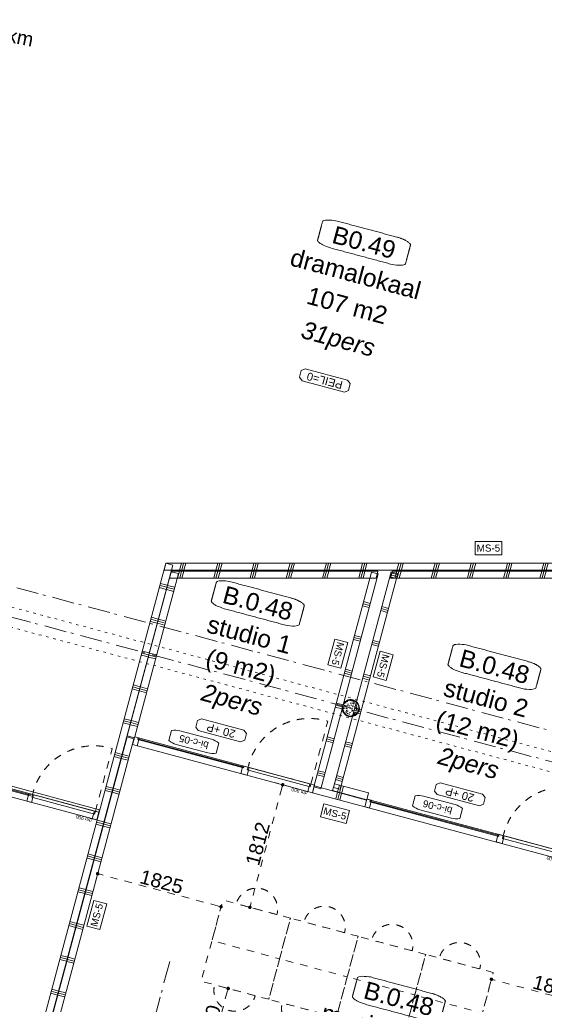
# Model space of a CAD drawing. Header units: millimetres. Extents: x -62314 to 79800, y -34032 to 28340.
# Tile 75 of 85: x 54167 to 61663, y -13817 to 247. Entities that reach past the tile are written whole.
import ezdxf
from ezdxf.enums import TextEntityAlignment as Align

# ---------------------------------------------------------------- set-up
doc = ezdxf.new("R2010")
doc.units = ezdxf.units.MM
doc.header["$LTSCALE"] = 508
doc.header["$PDMODE"] = 1
doc.header["$PDSIZE"] = -2
for name, pattern in [('Dash Style-1', [0.41664, 0.20828, -0.20836]), ('Dash Style-5', [0.20828, 0.069425, -0.138855]), ('Dash Style-6', [1.04164, 0.625, -0.20828, 0.06943, -0.13893])]:
    doc.linetypes.add(name, pattern=pattern)
doc.layers.get('0').update_dxf_attribs({"lineweight": 0})
doc.layers.get('DEFPOINTS').update_dxf_attribs({"lineweight": 0})
for name, color, linetype, lineweight in [('(00) tekening-aanzicht dorpel', 7, 'Continuous', 0), ('(00) tekening-lijn draairichting', 7, 'Dash Style-1', 0), ('(00) tekening-merk kozijn', 40, 'Continuous', 0), ('(00) tekening-stramien-algemeen', 7, 'Dash Style-6', 0), ('(00) tekst-algemeen', 8, 'Continuous', 0), ('(00) tekst-klein', 8, 'Continuous', 0), ('(00) tekst-ruimtenummer-algemeen', 8, 'Continuous', 0), ('(00) tekst-ruimtenummer-gradering', 8, 'Continuous', 0), ('(00) tekst-symbool', 8, 'Continuous', 0), ('(22) binnenwanden-X metal stud _', 92, 'Continuous', 0), ('(22) binnenwanden-X metal stud l', 92, 'Continuous', 0), ('(28) hoofddraagconstructie-bovenliggend', 1, 'Dash Style-5', 0), ('(8_) losse inventaris-(82) interieur', 1, 'Dash Style-1', 0), ('(__) constructies_materialen-q beton', 6, 'Continuous', 0), ('(__) constructies_materialen-Xh2 staalproducten', 1, 'Continuous', 0), ('None', 7, 'Continuous', 0)]:
    doc.layers.add(name, color=color, linetype=linetype, lineweight=lineweight)
doc.styles.add('Arial', font='Arial')
doc.styles.add('Arial Italic (italic)', font='Arial Italic')
doc.styles.add('Helvetica', font='Helvetica')
doc.dimstyles.new('KE __', dxfattribs={"dimtxt": 75.447591, "dimasz": 50.074463, "dimexe": 125, "dimexo": 500, "dimgap": 25, "dimtad": 1, "dimdec": 1, "dimtxsty": 'Arial', "dimblk": 'DOT', "dimblk1": 'DOT', "dimblk2": 'DOT', "dimcen": 0, "dimdle": 100, "dimazin": 0, "dimtfac": 0.8, "dimtdec": 1, "dimtix": 1, "dimtmove": 0, "dimatfit": 0, "dimldrblk": 'DOT', "dimfxl": 150, "dimfxlon": 1, "dimfrac": 2, "dimtolj": 1, "dimarcsym": 0})
pattern_1 = [(90, (0, 0), (500, 0), []), (90, (30, 0), (500, 0), []), (90, (60, 0), (500, 0), [])]
pattern_2 = [(0, (0, 0), (3e-14, -500), []), (0, (2e-15, -30), (3e-14, -500), []), (0, (4e-15, -60), (3e-14, -500), [])]

# ---------------------------------------------------------------- blocks, each defined once
blk = doc.blocks.new('(00)-1-ruimtenummer-200')
at = {"layer": '(00) tekst-ruimtenummer-algemeen', "color": 17, "lineweight": 0, "transparency": 33554687}
blk.add_open_spline([(433, 618), (491, 618), (592, 600), (650, 570), (650, 420), (650, 271), (592, 241), (491, 223), (0, 223), (-491, 223), (-592, 241), (-650, 271), (-650, 420), (-650, 570), (-592, 600), (-491, 618), (-15, 618), (433, 618)], degree=2, knots=[0, 0, 0, 0.013296, 0.026591, 0.039887, 0.251662, 0.264958, 0.278253, 0.291549, 0.503324, 0.51662, 0.529915, 0.543211, 0.754986, 0.768281, 0.781577, 0.794873, 1, 1, 1], dxfattribs=at)
at = {"layer": 'None', "color": 2, "linetype": 'Continuous', "lineweight": 0}
blk.add_point((0, 0), dxfattribs=at)
at = {"layer": '(00) tekst-ruimtenummer-algemeen', "color": 17, "transparency": 33554687, "style": 'Arial'}
for tag, p in [('nummer', (0, 223)), ('naam', (0, -243)), ('oppervlak', (0, -710))]:
    blk.add_attdef(tag, text='', height=251, dxfattribs=at).set_placement(p, align=Align.BOTTOM_CENTER)
at = {"layer": '(00) tekst-ruimtenummer-gradering', "color": 17, "transparency": 33554687, "style": 'Arial Italic (italic)'}
blk.add_attdef('personen', text='', height=251, dxfattribs=at).set_placement((0, -876), align=Align.TOP_CENTER)
at = {"layer": 'None', "color": 0, "flags": 1}
blk.add_attdef('klasse', (-1353, -1667), '', height=251, dxfattribs=at)
blk = doc.blocks.new('00-merk kozijn')
at = {"layer": '(00) tekening-merk kozijn', "color": 2, "lineweight": 0, "transparency": 33554687, "flags": 128}
blk.add_lwpolyline([(233, 50, 0.105357), (349, 75), (350, 75), (350, 225), (349, 225, 0.105357), (233, 250), (-233, 250, 0.105357), (-349, 225), (-350, 225), (-350, 75), (-349, 75, 0.105357), (-233, 50)], format="xyb", close=True, dxfattribs=at)
at = {"layer": 'None', "color": 2, "linetype": 'Continuous', "lineweight": 0, "transparency": 33554687}
blk.add_point((0, 0), dxfattribs=at)
at = {"layer": '(00) tekening-merk kozijn', "color": 2, "transparency": 33554687, "style": 'Arial'}
blk.add_attdef('MERK', text='', height=101, dxfattribs=at).set_placement((0, 150), align=Align.MIDDLE_CENTER)
blk = doc.blocks.new('bi-c-04 plt')
at = {"layer": '(00) tekening-aanzicht dorpel', "color": 17, "lineweight": 0, "transparency": 33554687, "flags": 128}
blk.add_lwpolyline([(0, 0), (2936, 0), (2936, -150), (0, -150)], close=True, dxfattribs=at)
at = {"layer": '(00) tekening-lijn draairichting', "color": 17, "lineweight": 0, "transparency": 33554687, "flags": 128}
blk.add_lwpolyline([(52, -114), (52, -1044), (82, -1044, 0.414214), (982, -144), (982, -114)], format="xyb", close=True, dxfattribs=at)
at = {"layer": 'None', "color": 17, "lineweight": 0, "transparency": 33554687}
for p, q in [((1011, -99), (1011, -114)), ((2884, -99), (2884, -114))]:
    blk.add_line(p, q, dxfattribs=at)
at = {"layer": 'None', "color": 17, "lineweight": 0, "transparency": 33554687, "flags": 128}
for points in [[(0, 0), (2936, 0), (2936, -114), (0, -114)], [(0, 0), (67, 0), (67, -114), (0, -114)], [(52, -74), (982, -74), (982, -114), (52, -114)], [(967, 0), (1034, 0), (1034, -114), (967, -114)], [(1011, -87), (2884, -87), (2884, -99), (1011, -99)], [(2869, 0), (2936, 0), (2936, -114), (2869, -114)]]:
    blk.add_lwpolyline(points, close=True, dxfattribs=at)
at = {"layer": '(00) tekening-merk kozijn', "color": 1, "transparency": 33554687}
ref = blk.add_blockref('00-merk kozijn', (1963, -114), dxfattribs=dict(at, xscale=-1, rotation=179.999999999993))
ref.add_attrib('MERK', 'bi-c-04', dxfattribs={"color": 2, "transparency": 33554687, "height": 100.6, "rotation": 360, "style": 'Arial'}).set_placement((1963, -264), align=Align.MIDDLE_CENTER)
at = {"layer": '(00) tekst-klein', "color": 17, "insert": (67, 3), "char_height": 50.3, "attachment_point": 7, "line_spacing_factor": 0.963327, "style": 'Arial'}
blk.add_mtext('dm 900', dxfattribs=at)
blk = doc.blocks.new('MS 5 - 150mm _ 57db')
at = {"layer": '(00) tekst-symbool', "color": 17, "lineweight": 0, "transparency": 33554687, "flags": 128}
blk.add_lwpolyline([(-190, 96), (190, 96), (190, -96), (-190, -96)], close=True, dxfattribs=at)
at = {"layer": '(00) tekst-symbool', "color": 17, "transparency": 33554687, "insert": (0, 0), "char_height": 100.6, "attachment_point": 5, "line_spacing_factor": 0.836574, "style": 'Helvetica'}
blk.add_mtext('MS-5', dxfattribs=at)
blk = doc.blocks.new('Group-40-1')
at = {"layer": 'None', "color": 17, "transparency": 33554687}
for p, rotation in [((60950, 19771), 15.00000000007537), ((59262, 17757), 270.0000000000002), ((59932, 17757), 270.0000000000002), ((56902, 13260), 90.00000000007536)]:
    blk.add_blockref('MS 5 - 150mm _ 57db', p, dxfattribs=dict(at, rotation=rotation))
blk.add_blockref('MS 5 - 150mm _ 57db', (59814, 15540), dxfattribs=at)
blk = doc.blocks.new('00 peil_pg_200')
at = {"layer": 'None', "color": 17, "lineweight": 0, "transparency": 33554687, "flags": 128}
blk.add_lwpolyline([(-313, 84), (-362, 46), (-362, -54), (-313, -91), (313, -91), (363, -54), (363, 46), (313, 84)], close=True, dxfattribs=at)
at = {"layer": 'None', "color": 17, "style": 'Arial'}
blk.add_attdef('peil', text='', height=113, dxfattribs=at).set_placement((0, 0), align=Align.MIDDLE_CENTER)
at = {"layer": 'None', "color": 0, "flags": 1}
blk.add_attdef('opmerking', (-362, -295), '', height=113, dxfattribs=at)
blk = doc.blocks.new('kolom 244.5x6.3-staal-beton')
at = {"layer": '(__) constructies_materialen-q beton', "linetype": 'Continuous', "lineweight": 0, "transparency": 33554687}
h = blk.add_hatch(dxfattribs=at)
h.set_pattern_fill('(__)q beton gewapend fijn 1_5', color=253, style=0, pattern_type=2)
h.set_pattern_definition([(95, (0, 0), (77.05, 64.654), [10.477, -115.252])])
h.paths.add_polyline_path([(115, 0), (115, -11), (113, -23), (111, -34), (107, -44), (102, -54), (96, -64), (89, -73), (82, -82), (73, -89), (64, -96), (54, -102), (44, -107), (34, -111), (23, -113), (11, -115), (0, -116), (-11, -115), (-23, -113), (-34, -111), (-44, -107), (-54, -102), (-64, -96), (-73, -89), (-82, -82), (-89, -73), (-96, -64), (-102, -54), (-107, -44), (-111, -34), (-113, -23), (-115, -11), (-116, 0), (-115, 11), (-113, 23), (-111, 34), (-107, 44), (-102, 54), (-96, 64), (-89, 73), (-82, 82), (-73, 89), (-64, 96), (-54, 102), (-44, 107), (-34, 111), (-23, 113), (-11, 115), (0, 115), (11, 115), (23, 113), (34, 111), (44, 107), (54, 102), (64, 96), (73, 89), (82, 82), (89, 73), (96, 64), (102, 54), (107, 44), (111, 34), (113, 23), (115, 11)])
h = blk.add_hatch(dxfattribs=at)
h.set_pattern_fill('(__)q beton gewapend fijn 1_5-1', color=8, style=0, pattern_type=2)
h.set_pattern_definition([(40, (0, 0), (-88.01, 60.6), [8.382, -92.202]), (145.45, (6.42, 5.39), (-10.957, 125.25), [8.905, -97.95]), (91.184, (-19.76, 19.76), (121.776, 89.074), [15.716, -172.88]), (141.636, (-9.61, 27.18), (-3.9, 188.55), [13.36, -146.924]), (36.18, (-19.76, 19.76), (-3.9, 188.55), [12.57, -138.3]), (66, (-4.94, 24.696), (98.736, 19.192), [10.477, -115.252]), (11, (-4.94, 24.7), (-47.597, 95.67), [8.382, -92.202]), (116.45, (3.29, 26.295), (51.14, 114.86), [8.905, -97.95]), (82.5, (0, 0), (-31.683, 34.085), [0.01, -277.224]), (82.5, (302.015, 2294.028), (-31.683, 34.0854), [0.011, -277.2237]), (82.5, (302.05, 2294.305), (-31.683, 34.0854), [0.011, -277.2237]), (82.5, (612.402, 4651.658), (-31.683, 34.08538), [0.011, -277.2237]), (82.5, (612.44, 4651.935), (-31.683, 34.08538), [0.011, -277.2237]), (52.5, (0, 0), (-12.974, 64.948), [0.01, -177.618]), (52.5, (825.335, 1075.597), (-12.9744, 64.9479), [0.011, -177.6175]), (52.5, (825.505, 1075.82), (-12.9744, 64.9479), [0.011, -177.6175]), (52.5, (2201.67, 2869.27), (-12.97435, 64.94785), [0.011, -177.6175]), (52.5, (2201.84, 2869.493), (-12.97435, 64.94785), [0.011, -177.6175]), (12.5, (-22.03, -22.03), (54.96, 50.5044), [0.01, -288.47]), (12.5, (844.31, 170.034), (54.9603, 50.5044), [0.011, -288.4695]), (12.5, (844.584, 170.095), (54.9603, 50.5044), [0.011, -288.4695]), (12.5, (3546.987, 769.203), (54.96032, 50.5044), [0.011, -288.4695]), (12.5, (3547.26, 769.264), (54.96032, 50.5044), [0.011, -288.4695]), (2.5, (-31.91, -31.91), (47.72, 67.497), [0.01, -220.436]), (2.5, (1120.5, 18.41), (47.72, 67.4973), [0.011, -220.436]), (2.5, (1120.78, 18.42), (47.72, 67.4973), [0.011, -220.436]), (2.5, (2957.37, 98.61), (47.7201, 67.4973), [0.011, -220.4356]), (2.5, (2957.65, 98.62), (47.7201, 67.4973), [0.011, -220.4356])])
h.paths.add_polyline_path([(115, 0), (115, -11), (113, -23), (111, -34), (107, -44), (102, -54), (96, -64), (89, -73), (82, -82), (73, -89), (64, -96), (54, -102), (44, -107), (34, -111), (23, -113), (11, -115), (0, -116), (-11, -115), (-23, -113), (-34, -111), (-44, -107), (-54, -102), (-64, -96), (-73, -89), (-82, -82), (-89, -73), (-96, -64), (-102, -54), (-107, -44), (-111, -34), (-113, -23), (-115, -11), (-116, 0), (-115, 11), (-113, 23), (-111, 34), (-107, 44), (-102, 54), (-96, 64), (-89, 73), (-82, 82), (-73, 89), (-64, 96), (-54, 102), (-44, 107), (-34, 111), (-23, 113), (-11, 115), (0, 115), (11, 115), (23, 113), (34, 111), (44, 107), (54, 102), (64, 96), (73, 89), (82, 82), (89, 73), (96, 64), (102, 54), (107, 44), (111, 34), (113, 23), (115, 11)])
at = {"layer": '(__) constructies_materialen-q beton', "color": 5, "lineweight": 0, "transparency": 33554687, "flags": 128}
blk.add_lwpolyline([(115, 0), (115, -11), (113, -23), (111, -34), (107, -44), (102, -54), (96, -64), (89, -73), (82, -82), (73, -89), (64, -96), (54, -102), (44, -107), (34, -111), (23, -113), (11, -115), (0, -116), (-11, -115), (-23, -113), (-34, -111), (-44, -107), (-54, -102), (-64, -96), (-73, -89), (-82, -82), (-89, -73), (-96, -64), (-102, -54), (-107, -44), (-111, -34), (-113, -23), (-115, -11), (-116, 0), (-115, 11), (-113, 23), (-111, 34), (-107, 44), (-102, 54), (-96, 64), (-89, 73), (-82, 82), (-73, 89), (-64, 96), (-54, 102), (-44, 107), (-34, 111), (-23, 113), (-11, 115), (0, 115), (11, 115), (23, 113), (34, 111), (44, 107), (54, 102), (64, 96), (73, 89), (82, 82), (89, 73), (96, 64), (102, 54), (107, 44), (111, 34), (113, 23), (115, 11)], close=True, dxfattribs=at)
at = {"layer": '(__) constructies_materialen-Xh2 staalproducten', "color": 3, "lineweight": 0, "transparency": 33554687, "flags": 128}
for points in [[(-123, 0, -0.414214), (0, 122, -0.414214), (122, 0, -0.414214), (0, -123, -0.414214)], [(-116, 0, -0.414214), (0, 115, -0.414214), (115, 0, -0.414214), (0, -116, -0.414214)]]:
    blk.add_lwpolyline(points, format="xyb", close=True, dxfattribs=at)
at = {"layer": 'None', "color": 2, "linetype": 'Continuous', "lineweight": 0, "transparency": 33554687}
blk.add_point((0, 0), dxfattribs=at)
blk = doc.blocks.new('blok b-v0-gevel_constructie')
at = {"layer": '(28) hoofddraagconstructie-bovenliggend', "color": 2, "lineweight": 0, "transparency": 33554687, "flags": 128}
blk.add_lwpolyline([(6476.49, 17194.48), (20135.49, 17194.48), (20135.49, 16914.48), (6476.49, 16914.48)], close=True, dxfattribs=at)
at = {"layer": 'None', "color": 17, "transparency": 33554687}
blk.add_blockref('kolom 244.5x6.3-staal-beton', (12162.33, 17054.48), dxfattribs=at)
blk = doc.blocks.new('_Dot')
at = {"color": 0, "linetype": 'ByBlock', "lineweight": -2}
blk.add_line((-0.5, 0), (-1, 0), dxfattribs=at)
at = {"color": 0, "linetype": 'ByBlock', "const_width": 0.5}
blk.add_lwpolyline([(-0.25, 0, 1), (0.25, 0, 1)], format="xyb", close=True, dxfattribs=at)
blk = doc.blocks.new('*D171')
at = {"layer": '(8_) losse inventaris-(82) interieur', "color": 0, "lineweight": -2, "transparency": 33554687}
for p, q in [((56761, 13983), (56761, 13708)), ((58536, 13833), (56811, 13833)), ((58586, 13433), (58586, 13708))]:
    blk.add_line(p, q, dxfattribs=at)
at = {"layer": 'DEFPOINTS', "color": 0, "transparency": 33554687}
for p in [(56761, 14555), (58586, 13933), (56761, 13833)]:
    blk.add_point(p, dxfattribs=at)
at = {"layer": '(8_) losse inventaris-(82) interieur', "color": 0, "lineweight": -2, "xscale": 50.07446289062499, "yscale": 50.07446289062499, "zscale": 50.07446289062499, "rotation": 180}
blk.add_blockref('_Dot', (56761, 13833), dxfattribs=at)
at = {"layer": '(8_) losse inventaris-(82) interieur', "color": 0, "lineweight": -2, "xscale": 50.07446289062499, "yscale": 50.07446289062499, "zscale": 50.07446289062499}
blk.add_blockref('_Dot', (58586, 13833), dxfattribs=at)
at = {"layer": '(8_) losse inventaris-(82) interieur', "color": 0, "lineweight": 0, "transparency": 33554687, "insert": (57674, 13958), "char_height": 201.2, "attachment_point": 5, "style": 'Helvetica'}
blk.add_mtext('\\A1;1825', dxfattribs=at)
blk = doc.blocks.new('*D172')
at = {"layer": '(8_) losse inventaris-(82) interieur', "color": 0, "lineweight": -2, "transparency": 33554687}
for p, q in [((58986, 12683), (58986, 11583)), ((59086, 12733), (59111, 12733)), ((59086, 11533), (59111, 11533))]:
    blk.add_line(p, q, dxfattribs=at)
at = {"layer": 'DEFPOINTS', "color": 0, "transparency": 33554687}
for p in [(58586, 12733), (58586, 11533), (58986, 11533)]:
    blk.add_point(p, dxfattribs=at)
at = {"layer": '(8_) losse inventaris-(82) interieur', "color": 0, "lineweight": -2, "xscale": 50.07446289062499, "yscale": 50.07446289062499, "zscale": 50.07446289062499}
for p, rotation in [((58986, 12733), 90), ((58986, 11533), 270)]:
    blk.add_blockref('_Dot', p, dxfattribs=dict(at, rotation=rotation))
at = {"layer": '(8_) losse inventaris-(82) interieur', "color": 0, "lineweight": 0, "transparency": 33554687, "insert": (58860, 12133), "char_height": 201.2, "attachment_point": 5, "rotation": 90, "style": 'Helvetica'}
blk.add_mtext('\\A1;1200', dxfattribs=at)
blk = doc.blocks.new('Symbol-2')
at = {"layer": '(8_) losse inventaris-(82) interieur', "color": 17, "lineweight": 0, "transparency": 33554687, "flags": 128}
blk.add_lwpolyline([(200, 600), (800, 600, 1), (200, 600)], format="xyb", close=True, dxfattribs=at)
blk.add_lwpolyline([(0, 600), (1000, 600), (1000, 0), (0, 0)], close=True, dxfattribs=at)
blk = doc.blocks.new('*D173')
at = {"layer": '(8_) losse inventaris-(82) interieur', "color": 0, "lineweight": -2, "transparency": 33554687}
for p, q in [((59136, 15745), (58861, 15745)), ((58986, 15695), (58986, 13983)), ((59136, 13933), (58861, 13933))]:
    blk.add_line(p, q, dxfattribs=at)
at = {"layer": 'DEFPOINTS', "color": 0, "transparency": 33554687}
for p in [(62119, 15745), (58986, 13933), (61586, 13933)]:
    blk.add_point(p, dxfattribs=at)
at = {"layer": '(8_) losse inventaris-(82) interieur', "color": 0, "lineweight": -2, "xscale": 50.07446289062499, "yscale": 50.07446289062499, "zscale": 50.07446289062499}
for p, rotation in [((58986, 15745), 90), ((58986, 13933), 270)]:
    blk.add_blockref('_Dot', p, dxfattribs=dict(at, rotation=rotation))
at = {"layer": '(8_) losse inventaris-(82) interieur', "color": 0, "lineweight": 0, "transparency": 33554687, "insert": (58860, 14839), "char_height": 201.2, "attachment_point": 5, "rotation": 90, "style": 'Helvetica'}
blk.add_mtext('\\A1;1812', dxfattribs=at)
blk = doc.blocks.new('*D174')
at = {"layer": '(8_) losse inventaris-(82) interieur', "color": 0, "lineweight": -2, "transparency": 33554687}
for p, q in [((64336, 13833), (62636, 13833)), ((62586, 13433), (62586, 13708)), ((64386, 13633), (64386, 13708))]:
    blk.add_line(p, q, dxfattribs=at)
at = {"layer": 'DEFPOINTS', "color": 0, "transparency": 33554687}
for p in [(64386, 14133), (62586, 13933), (62586, 13833)]:
    blk.add_point(p, dxfattribs=at)
at = {"layer": '(8_) losse inventaris-(82) interieur', "color": 0, "lineweight": -2, "xscale": 50.07446289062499, "yscale": 50.07446289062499, "zscale": 50.07446289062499, "rotation": 180}
blk.add_blockref('_Dot', (62586, 13833), dxfattribs=at)
at = {"layer": '(8_) losse inventaris-(82) interieur', "color": 0, "lineweight": -2, "xscale": 50.07446289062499, "yscale": 50.07446289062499, "zscale": 50.07446289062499}
blk.add_blockref('_Dot', (64386, 13833), dxfattribs=at)
at = {"layer": '(8_) losse inventaris-(82) interieur', "color": 0, "lineweight": 0, "transparency": 33554687, "insert": (63486, 13958), "char_height": 201.2, "attachment_point": 5, "style": 'Helvetica'}
blk.add_mtext('\\A1;1800', dxfattribs=at)
blk = doc.blocks.new('bi-c-05 plt')
at = {"layer": '(00) tekening-lijn draairichting', "color": 17, "lineweight": 0, "transparency": 33554687, "flags": 128}
blk.add_lwpolyline([(52, -114), (52, -1044), (82, -1044, 0.414214), (982, -144), (982, -114)], format="xyb", close=True, dxfattribs=at)
at = {"layer": 'None', "color": 17, "lineweight": 0, "transparency": 33554687}
for p, q in [((1042, -99), (1042, -114)), ((2607, -99), (2607, -114))]:
    blk.add_line(p, q, dxfattribs=at)
at = {"layer": 'None', "color": 17, "lineweight": 0, "transparency": 33554687, "flags": 128}
for points in [[(0, 0), (2659, 0), (2659, -114), (0, -114)], [(0, 0), (67, 0), (67, -114), (0, -114)], [(52, -74), (982, -74), (982, -114), (52, -114)], [(967, 0), (1057, 0), (1057, -114), (967, -114)], [(1042, -87), (2607, -87), (2607, -99), (1042, -99)], [(2592, 0), (2659, 0), (2659, -114), (2592, -114)]]:
    blk.add_lwpolyline(points, close=True, dxfattribs=at)
at = {"layer": '(00) tekening-merk kozijn', "color": 1, "transparency": 33554687}
ref = blk.add_blockref('00-merk kozijn', (1824, -114), dxfattribs=dict(at, xscale=-1, rotation=179.999999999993))
ref.add_attrib('MERK', 'bi-c-05', dxfattribs={"color": 2, "transparency": 33554687, "height": 100.6, "rotation": 360, "style": 'Arial'}).set_placement((1824, -264), align=Align.MIDDLE_CENTER)
at = {"layer": '(00) tekst-klein', "color": 17, "insert": (67, 3), "char_height": 50.3, "attachment_point": 7, "line_spacing_factor": 0.963327, "style": 'Arial'}
blk.add_mtext('dm 900', dxfattribs=at)
blk = doc.blocks.new('bi-c-06 plt')
at = {"layer": '(00) tekening-lijn draairichting', "color": 17, "lineweight": 0, "transparency": 33554687, "flags": 128}
blk.add_lwpolyline([(52, -114), (52, -1044), (82, -1044, 0.414214), (982, -144), (982, -114)], format="xyb", close=True, dxfattribs=at)
at = {"layer": 'None', "color": 17, "lineweight": 0, "transparency": 33554687}
for p, q in [((1042, -99), (1042, -114)), ((2948, -99), (2948, -114))]:
    blk.add_line(p, q, dxfattribs=at)
at = {"layer": 'None', "color": 17, "lineweight": 0, "transparency": 33554687, "flags": 128}
for points in [[(0, 0), (3000, 0), (3000, -114), (0, -114)], [(0, 0), (67, 0), (67, -114), (0, -114)], [(52, -74), (982, -74), (982, -114), (52, -114)], [(967, 0), (1057, 0), (1057, -114), (967, -114)], [(1042, -87), (2948, -87), (2948, -99), (1042, -99)], [(2933, 0), (3000, 0), (3000, -114), (2933, -114)]]:
    blk.add_lwpolyline(points, close=True, dxfattribs=at)
at = {"layer": '(00) tekening-merk kozijn', "color": 1, "transparency": 33554687}
ref = blk.add_blockref('00-merk kozijn', (1995, -114), dxfattribs=dict(at, xscale=-1, rotation=179.999999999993))
ref.add_attrib('MERK', 'bi-c-06', dxfattribs={"color": 2, "transparency": 33554687, "height": 100.6, "rotation": 360, "style": 'Arial'}).set_placement((1995, -264), align=Align.MIDDLE_CENTER)
at = {"layer": '(00) tekst-klein', "color": 17, "insert": (67, 3), "char_height": 50.3, "attachment_point": 7, "line_spacing_factor": 0.963327, "style": 'Arial'}
blk.add_mtext('dm 900', dxfattribs=at)
blk = doc.blocks.new('Group-195-1')
at = {"layer": '(00) tekening-stramien-algemeen', "color": 2, "lineweight": 0, "transparency": 33554687}
for p, q in [((71038, 6410), (50513, 6410)), ((71037, 5986), (50513, 5986))]:
    blk.add_line(p, q, dxfattribs=at)
blk = doc.blocks.new('Stramien blok B')
at = {"layer": '(00) tekening-stramien-algemeen', "color": 2, "lineweight": 0, "transparency": 33554687}
blk.add_line((57810, 1818.9), (57810, -14997.6), dxfattribs=at)
blk.add_arc((35700.8, -3868.7), 33612.3, 18.04471, 49.82225, dxfattribs=at)
at = {"layer": 'None', "color": 17, "transparency": 33554687}
blk.add_blockref('Group-195-1', (0, 0), dxfattribs=at)
blk = doc.blocks.new('blok B 00')
at = {"layer": '(22) binnenwanden-X metal stud _', "linetype": 'Continuous', "lineweight": 0, "transparency": 33554687}
h = blk.add_hatch(dxfattribs=at)
h.set_pattern_fill('(__) metal stud-_ 1_100-1', color=253, style=0, pattern_type=2)
h.set_pattern_definition(pattern_2)
h.paths.add_polyline_path([(59524.8, 19008), (59524.8, 15829.8), (59424.8, 15829.8), (59424.8, 19008)])
h = blk.add_hatch(dxfattribs=at)
h.set_pattern_fill('(__) metal stud-_ 1_100-1', color=253, style=0, pattern_type=2)
h.set_pattern_definition(pattern_2)
h.paths.add_polyline_path([(59694.8, 15894.8), (59694.8, 19084.4), (59794.8, 19084.4), (59794.8, 15894.8)])
h = blk.add_hatch(dxfattribs=at)
h.set_pattern_fill('(__) metal stud-_ 1_100-1', color=253, style=0, pattern_type=2)
h.set_pattern_definition(pattern_2)
h.paths.add_polyline_path([(56656, 10781.4), (56656, 18368.7), (56556, 18368.7), (56556, 10781.4)])
h = blk.add_hatch(dxfattribs=at)
h.set_pattern_fill('(__) metal stud-_ 1_100-1', color=253, style=0, pattern_type=2)
h.set_pattern_definition(pattern_2)
h.paths.add_polyline_path([(56661, 15843.3), (56766, 15843.3), (56766, 18272.8), (56661, 18272.8)])
h = blk.add_hatch(dxfattribs=at)
h.set_pattern_fill('(__) metal stud-_ 1_100-1', color=253, style=0, pattern_type=2)
h.set_pattern_definition(pattern_2)
h.paths.add_polyline_path([(56761, 15829.8), (56661, 15829.8), (56661, 10781.4), (56761, 10781.4)])
at = {"layer": '(22) binnenwanden-X metal stud l', "linetype": 'Continuous', "lineweight": 0, "transparency": 33554687}
h = blk.add_hatch(dxfattribs=at)
h.set_pattern_fill('(__) metal stud-_ 1_100', color=8, style=0, pattern_type=2)
h.set_pattern_definition(pattern_1)
h.paths.add_polyline_path([(66158.8, 20853.8), (66162.7, 20839.3), (56556, 18265.2), (56556, 18368.7), (66140.7, 20936.9), (66162.7, 20854.8)])
h = blk.add_hatch(dxfattribs=at)
h.set_pattern_fill('(__) metal stud-_ 1_100', color=8, style=0, pattern_type=2)
h.set_pattern_definition(pattern_1)
h.paths.add_polyline_path([(63285.3, 20058), (59709.8, 19099.9), (59709.8, 18996.4), (63285.3, 19954.4)])
h = blk.add_hatch(dxfattribs=at)
h.set_pattern_fill('(__) metal stud-_ 1_100', color=8, style=0, pattern_type=2)
h.set_pattern_definition(pattern_1)
h.paths.add_polyline_path([(59509.8, 19046.3), (56661, 18283), (56661, 18179.5), (59509.8, 18942.8)])
h = blk.add_hatch(dxfattribs=at)
h.set_pattern_fill('(__) metal stud-_ 1_100', color=8, style=0, pattern_type=2)
h.set_pattern_definition(pattern_1)
h.paths.add_polyline_path([(59694.8, 15849.8), (60200.3, 15849.8), (60200.3, 15949.8), (59694.8, 15949.8)])
h = blk.add_hatch(dxfattribs=at)
h.set_pattern_fill('(__) metal stud-_ 1_100', color=8, style=0, pattern_type=2)
h.set_pattern_definition(pattern_1)
h.paths.add_polyline_path([(60200.3, 15844.8), (59424.8, 15844.8), (59424.8, 15744.8), (60200.3, 15744.8)])
at = {"layer": '(22) binnenwanden-X metal stud _', "color": 7, "lineweight": 0, "transparency": 33554687, "flags": 128}
for points in [[(59524.8, 19008), (59524.8, 15829.8), (59424.8, 15829.8), (59424.8, 19008)], [(59694.8, 15894.8), (59694.8, 19084.4), (59794.8, 19084.4), (59794.8, 15894.8)], [(56656, 10781.4), (56656, 18368.7), (56556, 18368.7), (56556, 10781.4)], [(56661, 15843.3), (56766, 15843.3), (56766, 18272.8), (56661, 18272.8)], [(56761, 15829.8), (56661, 15829.8), (56661, 10781.4), (56761, 10781.4)]]:
    blk.add_lwpolyline(points, close=True, dxfattribs=at)
at = {"layer": '(22) binnenwanden-X metal stud l', "color": 7, "lineweight": 0, "transparency": 33554687, "flags": 128}
for points in [[(66158.8, 20853.8), (66162.7, 20839.3), (56556, 18265.2), (56556, 18368.7), (66140.7, 20936.9), (66162.7, 20854.8)], [(63285.3, 20058), (59709.8, 19099.9), (59709.8, 18996.4), (63285.3, 19954.4)], [(59509.8, 19046.3), (56661, 18283), (56661, 18179.5), (59509.8, 18942.8)], [(59694.8, 15849.8), (60200.3, 15849.8), (60200.3, 15949.8), (59694.8, 15949.8)], [(60200.3, 15844.8), (59424.8, 15844.8), (59424.8, 15744.8), (60200.3, 15744.8)]]:
    blk.add_lwpolyline(points, close=True, dxfattribs=at)
at = {"layer": 'None', "color": 17, "transparency": 33554687}
for name, p in [('blok b-v0-gevel_constructie', (47480, 0)), ('Group-40-1', (0, 0))]:
    blk.add_blockref(name, p, dxfattribs=at)
for p, rotation, values in [((58104, 23105.4), 3.988097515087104e-11, {'nummer': 'B0.49', 'naam': 'dramalokaal', 'oppervlak': '107 m2', 'personen': '31pers'}), ((57971.5, 17734.7), 359.9999999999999, {'nummer': 'B.0.48', 'naam': 'studio 1', 'oppervlak': '(9 m2)', 'personen': '2pers'}), ((61472.2, 17734.7), 360, {'nummer': 'B.0.48', 'naam': 'studio 2', 'oppervlak': '(12 m2)', 'personen': '2pers'})]:
    blk.add_blockref('(00)-1-ruimtenummer-200', p, dxfattribs=dict(at, rotation=rotation)).add_auto_attribs(values)
ref = blk.add_blockref('00 peil_pg_200', (58071.8, 21475.7), dxfattribs=dict(at, xscale=-1, rotation=180))
ref.add_attrib('peil', 'PEIL=0', dxfattribs={"color": 17, "height": 113.17, "rotation": 180, "style": 'Arial'}).set_placement((58071.8, 21475.7), align=Align.MIDDLE_CENTER)
at = {"layer": 'None', "color": 17, "transparency": 33554687, "rotation": 180}
for name, p in [('bi-c-05 plt', (59424.8, 15744.8)), ('bi-c-06 plt', (63200.3, 15744.8)), ('bi-c-04 plt', (56551, 14571.6)), ('Symbol-2', (59586, 13332.7)), ('Symbol-2', (60586, 13332.7)), ('Symbol-2', (61586, 13332.7)), ('Symbol-2', (62586, 13332.7))]:
    blk.add_blockref(name, p, dxfattribs=at)
at = {"layer": 'None', "color": 17, "transparency": 33554687}
ref = blk.add_blockref('00 peil_pg_200', (57933.8, 16264.3), dxfattribs=dict(at, xscale=-1, rotation=180))
ref.add_attrib('peil', '20 +P', dxfattribs={"color": 17, "height": 113.17, "rotation": 180, "style": 'Arial'}).set_placement((57933.8, 16264.3), align=Align.MIDDLE_CENTER)
ref = blk.add_blockref('00 peil_pg_200', (61465.6, 16264.3), dxfattribs=dict(at, xscale=-1, rotation=180))
ref.add_attrib('peil', '20 +P', dxfattribs={"color": 17, "height": 113.17, "rotation": 180, "style": 'Arial'}).set_placement((61465.6, 16264.3), align=Align.MIDDLE_CENTER)
at = {"layer": 'None', "color": 17, "transparency": 33554687, "xscale": -1}
for p in [(59586, 13332.7), (60586, 13332.7), (61586, 13332.7), (62586, 13332.7)]:
    blk.add_blockref('Symbol-2', p, dxfattribs=at)
at = {"layer": 'None', "color": 17, "transparency": 33554687}
blk.add_blockref('(00)-1-ruimtenummer-200', (61380.7, 12799.3), dxfattribs=at).add_auto_attribs({'nummer': 'B.0.48', 'naam': 'muzieklokaal', 'oppervlak': '112 m2', 'personen': '31 pers'})
at = {"layer": '(00) tekst-algemeen', "color": 17, "transparency": 33554687, "insert": (52408.4, 25174.7), "char_height": 201.19, "attachment_point": 1, "rotation": 4.01188, "line_spacing_factor": 0.836574, "style": 'Helvetica'}
blk.add_mtext('km', dxfattribs=at)
at = {"layer": '(8_) losse inventaris-(82) interieur', "color": 17, "lineweight": 0, "transparency": 33554687}
for base, p1, p2, picture, middle in [((58986, 13932.7), (62118.7, 15744.8), (61586, 13932.7), '*D173', (58860.4, 14838.7)), ((58986, 11532.7), (58586, 12732.7), (58586, 11532.7), '*D172', (58860.4, 12132.7))]:
    dim = blk.add_linear_dim(base=base, p1=p1, p2=p2, angle=270, dimstyle='KE __', override={"dimtxt": 201.193576, "dimgap": 25, "dimdec": 0, "dimpost": '<>', "dimtxsty": 'Helvetica', "dimtmove": 2}, dxfattribs=at)
    dim.commit()
    dim.dimension.update_dxf_attribs({"geometry": picture, "text_midpoint": middle})
for base, p1, p2, picture, middle in [((56761, 13832.7), (58586, 13932.7), (56761, 14555.2), '*D171', (57673.5, 13958.3)), ((62586, 13832.7), (64386, 14132.7), (62586, 13932.7), '*D174', (63486, 13958.3))]:
    dim = blk.add_linear_dim(base=base, p1=p1, p2=p2, dimstyle='KE __', override={"dimtxt": 201.193576, "dimgap": 25, "dimdec": 0, "dimpost": '<>', "dimtxsty": 'Helvetica', "dimtmove": 2}, dxfattribs=at)
    dim.commit()
    dim.dimension.update_dxf_attribs({"geometry": picture, "text_midpoint": middle})

msp = doc.modelspace()

# ---------------------------------------------------------------- block references
at = {"layer": 'None', "color": 17, "transparency": 33554687}
for name, p, rotation in [('Stramien blok B', (0, 0), 344.9999645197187), ('blok B 00', (-3125.94, -10622.93), 344.9999999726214)]:
    msp.add_blockref(name, p, dxfattribs=dict(at, rotation=rotation))

doc.saveas('drawing.dxf')
